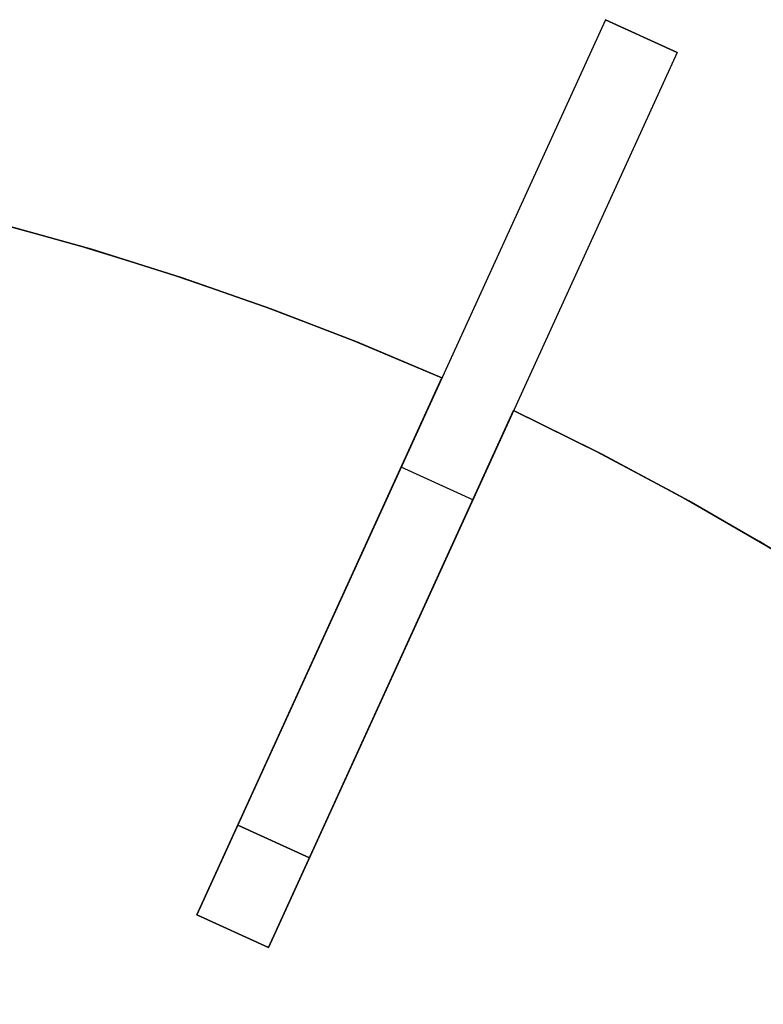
# Model space of a CAD drawing. Header units: millimetres. Extents: x 220 to 1240, y -2940 to -1929.
# Tile 57 of 59: x 847 to 960, y -2118 to -1968. Entities that reach past the tile are written whole.
import ezdxf

# ---------------------------------------------------------------- set-up
doc = ezdxf.new("R2010")
doc.units = ezdxf.units.MM

msp = doc.modelspace()

# ---------------------------------------------------------------- linework, layer by layer
for points in [[(936.4, -1968.1), (874.09, -2104.55)], [(947.32, -1973.09), (936.4, -1968.1)], [(947.32, -1973.09), (936.4, -1968.1)], [(936.4, -1968.1), (947.32, -1973.09)], [(936.4, -1968.1), (947.32, -1973.09)], [(947.32, -1973.09), (885.01, -2109.53)], [(799.97, -1989.98), (813.76, -1992.37), (827.62, -1995.22), (841.56, -1998.56), (855.55, -2002.38), (869.55, -2006.69), (883.56, -2011.52), (897.54, -2016.86), (911.46, -2022.72)], [(799.97, -1989.98), (813.76, -1992.37), (827.62, -1995.22), (841.56, -1998.56), (855.55, -2002.38), (869.55, -2006.69), (883.56, -2011.52), (897.54, -2016.86), (911.46, -2022.72)], [(799.97, -1989.98), (814.86, -1992.58), (829.5, -1995.65), (843.89, -1999.16), (858.01, -2003.1), (871.84, -2007.45), (885.37, -2012.18), (898.58, -2017.28), (911.46, -2022.72)], [(911.46, -2022.72), (898.58, -2017.28), (885.37, -2012.18), (871.84, -2007.45), (858.01, -2003.1), (843.89, -1999.16), (829.5, -1995.65), (814.86, -1992.58), (799.97, -1989.98)], [(911.46, -2022.72), (898.58, -2017.28), (885.37, -2012.18), (871.84, -2007.45), (858.01, -2003.1), (843.89, -1999.16), (829.5, -1995.65), (814.86, -1992.58), (799.97, -1989.98)], [(911.46, -2022.72), (898.58, -2017.28), (885.37, -2012.18), (871.84, -2007.45), (858.01, -2003.1), (843.89, -1999.16), (829.5, -1995.65), (814.86, -1992.58), (799.97, -1989.98)], [(799.97, -1989.98), (813.76, -1992.37), (827.62, -1995.22), (841.56, -1998.56), (855.55, -2002.38), (869.55, -2006.69), (883.56, -2011.52), (897.54, -2016.86), (911.46, -2022.72)], [(911.46, -2022.72), (898.58, -2017.28), (885.37, -2012.18), (871.84, -2007.45), (858.01, -2003.1), (843.89, -1999.16), (829.5, -1995.65), (814.86, -1992.58), (799.97, -1989.98)], [(911.46, -2022.72), (898.58, -2017.28), (885.37, -2012.18), (871.84, -2007.45), (858.01, -2003.1), (843.89, -1999.16), (829.5, -1995.65), (814.86, -1992.58), (799.97, -1989.98)], [(911.46, -2022.72), (886.55, -2077.26)], [(886.55, -2077.26), (911.46, -2022.72)], [(911.46, -2022.72), (886.55, -2077.26)], [(886.55, -2077.26), (911.46, -2022.72)], [(911.46, -2022.72), (886.55, -2077.26)], [(886.55, -2077.26), (911.46, -2022.72)], [(897.47, -2082.24), (922.38, -2027.7)], [(922.38, -2027.7), (897.47, -2082.24)], [(897.47, -2082.24), (922.38, -2027.7)], [(922.38, -2027.7), (897.47, -2082.24)], [(897.47, -2082.24), (922.38, -2027.7)], [(922.38, -2027.7), (897.47, -2082.24)], [(922.38, -2027.7), (934.93, -2033.88), (947.43, -2040.52), (959.86, -2047.65), (972.21, -2055.25), (984.43, -2063.34), (996.51, -2071.92), (1008.42, -2080.98), (1020.13, -2090.52)], [(1020.13, -2090.52), (1008.42, -2080.98), (996.51, -2071.92), (984.43, -2063.34), (972.21, -2055.25), (959.86, -2047.65), (947.43, -2040.52), (934.93, -2033.88), (922.38, -2027.7)], [(922.38, -2027.7), (935.93, -2034.39), (949.11, -2041.46), (961.93, -2048.88), (974.37, -2056.64), (986.41, -2064.71), (998.06, -2073.06), (1009.3, -2081.67), (1020.13, -2090.52)], [(1020.13, -2090.52), (1009.3, -2081.67), (998.06, -2073.06), (986.41, -2064.71), (974.37, -2056.64), (961.93, -2048.88), (949.11, -2041.46), (935.93, -2034.39), (922.38, -2027.7)], [(1020.13, -2090.52), (1009.3, -2081.67), (998.06, -2073.06), (986.41, -2064.71), (974.37, -2056.64), (961.93, -2048.88), (949.11, -2041.46), (935.93, -2034.39), (922.38, -2027.7)], [(1020.13, -2090.52), (1009.3, -2081.67), (998.06, -2073.06), (986.41, -2064.71), (974.37, -2056.64), (961.93, -2048.88), (949.11, -2041.46), (935.93, -2034.39), (922.38, -2027.7)], [(922.38, -2027.7), (934.93, -2033.88), (947.43, -2040.52), (959.86, -2047.65), (972.21, -2055.25), (984.43, -2063.34), (996.51, -2071.92), (1008.42, -2080.98), (1020.13, -2090.52)], [(1020.13, -2090.52), (1009.3, -2081.67), (998.06, -2073.06), (986.41, -2064.71), (974.37, -2056.64), (961.93, -2048.88), (949.11, -2041.46), (935.93, -2034.39), (922.38, -2027.7)], [(1020.13, -2090.52), (1009.3, -2081.67), (998.06, -2073.06), (986.41, -2064.71), (974.37, -2056.64), (961.93, -2048.88), (949.11, -2041.46), (935.93, -2034.39), (922.38, -2027.7)], [(916.16, -2041.31), (905.25, -2036.33)], [(916.16, -2041.31), (905.25, -2036.33)], [(886.55, -2077.26), (874.09, -2104.55)], [(874.09, -2104.55), (886.55, -2077.26)], [(886.55, -2077.26), (874.09, -2104.55)], [(874.09, -2104.55), (886.55, -2077.26)], [(886.55, -2077.26), (874.09, -2104.55)], [(874.09, -2104.55), (886.55, -2077.26)], [(885.01, -2109.53), (897.47, -2082.24)], [(897.47, -2082.24), (885.01, -2109.53)], [(885.01, -2109.53), (897.47, -2082.24)], [(897.47, -2082.24), (885.01, -2109.53)], [(885.01, -2109.53), (897.47, -2082.24)], [(897.47, -2082.24), (885.01, -2109.53)], [(891.24, -2095.89), (880.32, -2090.9)], [(891.24, -2095.89), (880.32, -2090.9)], [(880.32, -2090.9), (891.24, -2095.89)], [(880.32, -2090.9), (891.24, -2095.89)], [(885.01, -2109.53), (874.09, -2104.55)], [(885.01, -2109.53), (874.09, -2104.55)], [(885.01, -2109.53), (874.09, -2104.55)], [(885.01, -2109.53), (874.09, -2104.55)], [(885.01, -2109.53), (874.09, -2104.55)], [(885.01, -2109.53), (874.09, -2104.55)], [(885.01, -2109.53), (874.09, -2104.55)], [(885.01, -2109.53), (874.09, -2104.55)], [(874.09, -2104.55), (885.01, -2109.53)], [(874.09, -2104.55), (885.01, -2109.53)], [(874.09, -2104.55), (885.01, -2109.53)], [(874.09, -2104.55), (885.01, -2109.53)]]:
    msp.add_lwpolyline(points)
at = {"extrusion": (0.909632, -0.415415, -3.67719e-14)}
msp.add_lwpolyline([(-1401.25, 236.99), (-1401.3, 239.56), (-1401.43, 242.11), (-1401.65, 244.66), (-1401.95, 247.21), (-1402.34, 249.74), (-1402.82, 252.25), (-1403.39, 254.75), (-1404.03, 257.23), (-1404.77, 259.68), (-1405.58, 262.11), (-1406.48, 264.51), (-1407.46, 266.88), (-1408.52, 269.21), (-1409.66, 271.5), (-1410.88, 273.75), (-1412.17, 275.96), (-1413.54, 278.13), (-1414.98, 280.25), (-1416.49, 282.31), (-1418.07, 284.33), (-1419.72, 286.29), (-1421.44, 288.19), (-1423.22, 290.03), (-1425.06, 291.81), (-1426.96, 293.52), (-1428.92, 295.17), (-1430.94, 296.76), (-1433, 298.27), (-1435.12, 299.71), (-1437.28, 301.08), (-1439.5, 302.37), (-1441.75, 303.59), (-1444.04, 304.73), (-1446.37, 305.79), (-1448.74, 306.77), (-1451.14, 307.66), (-1453.56, 308.48), (-1456.02, 309.21), (-1458.5, 309.86), (-1460.99, 310.43), (-1463.51, 310.9), (-1466.04, 311.3), (-1468.58, 311.6), (-1471.14, 311.82), (-1473.69, 311.95), (-1476.25, 311.99)], dxfattribs=at)
at = {"extrusion": (0.909632, -0.415415, 2.7939e-14)}
msp.add_lwpolyline([(-1476.25, -588.01), (-1473.69, -587.96), (-1471.14, -587.83), (-1468.58, -587.61), (-1466.04, -587.31), (-1463.51, -586.91), (-1460.99, -586.44), (-1458.5, -585.87), (-1456.02, -585.22), (-1453.56, -584.49), (-1451.14, -583.67), (-1448.74, -582.78), (-1446.37, -581.8), (-1444.04, -580.74), (-1441.75, -579.6), (-1439.5, -578.38), (-1437.28, -577.09), (-1435.12, -575.72), (-1433, -574.28), (-1430.94, -572.77), (-1428.92, -571.18), (-1426.96, -569.53), (-1425.06, -567.82), (-1423.22, -566.04), (-1421.44, -564.2), (-1419.72, -562.3), (-1418.07, -560.34), (-1416.49, -558.32), (-1414.98, -556.26), (-1413.54, -554.14), (-1412.17, -551.97), (-1410.88, -549.76), (-1409.66, -547.51), (-1408.52, -545.22), (-1407.46, -542.89), (-1406.48, -540.52), (-1405.58, -538.12), (-1404.77, -535.69), (-1404.03, -533.24), (-1403.39, -530.76), (-1402.82, -528.26), (-1402.34, -525.75), (-1401.95, -523.22), (-1401.65, -520.67), (-1401.43, -518.12), (-1401.3, -515.57), (-1401.25, -513.01)], dxfattribs=at)
at = {"extrusion": (1, 0, 0)}
for points in [[(-1968.1, -513.01), (-1968.1, 236.99)], [(-1970.6, -513.01), (-1970.6, 236.99)], [(-1973.09, 236.99), (-1973.09, -513.01)], [(-2022.72, -12.01), (-2022.72, -0.01)], [(-2022.72, 119.99), (-2022.72, 131.99)], [(-2022.72, -408.01), (-2022.72, -396.01)], [(-2027.7, -12.01), (-2027.7, -0.01)], [(-2027.7, 119.99), (-2027.7, 131.99)], [(-2027.7, -408.01), (-2027.7, -396.01)], [(-2077.26, 332.31), (-2077.26, 131.99)], [(-2077.26, 119.99), (-2077.26, -0.01)], [(-2077.26, -12.01), (-2077.26, -396.01)], [(-2077.26, -408.01), (-2077.26, -608.32)], [(-2082.24, 332.31), (-2082.24, 131.99)], [(-2082.24, 119.99), (-2082.24, -0.01)], [(-2082.24, -12.01), (-2082.24, -396.01)], [(-2082.24, -408.01), (-2082.24, -608.32)], [(-2104.55, -408.01), (-2104.55, -438)], [(-2104.55, -12.01), (-2104.55, -396.01)], [(-2104.55, 119.99), (-2104.55, -0.01)], [(-2104.55, 161.99), (-2104.55, 131.99)], [(-2107.04, -408.01), (-2107.04, -438)], [(-2107.04, -12.01), (-2107.04, -396.01)], [(-2107.04, 119.99), (-2107.04, -0.01)], [(-2107.04, 161.99), (-2107.04, 131.99)], [(-2109.53, -438), (-2109.53, -408.01)], [(-2109.53, -396.01), (-2109.53, -12.01)], [(-2109.53, -0.01), (-2109.53, 119.99)], [(-2109.53, 131.99), (-2109.53, 161.99)]]:
    msp.add_lwpolyline(points, dxfattribs=at)
at = {"extrusion": (0.909632, -0.415415, 2.80508e-15)}
msp.add_lwpolyline([(-1401.25, 236.99), (-1401.3, 239.56), (-1401.43, 242.11), (-1401.65, 244.66), (-1401.95, 247.21), (-1402.34, 249.74), (-1402.82, 252.25), (-1403.39, 254.75), (-1404.03, 257.23), (-1404.77, 259.68), (-1405.58, 262.11), (-1406.48, 264.51), (-1407.46, 266.88), (-1408.52, 269.21), (-1409.66, 271.5), (-1410.88, 273.75), (-1412.17, 275.96), (-1413.54, 278.13), (-1414.98, 280.25), (-1416.49, 282.31), (-1418.07, 284.33), (-1419.72, 286.29), (-1421.44, 288.19), (-1423.22, 290.03), (-1425.06, 291.81), (-1426.96, 293.52), (-1428.92, 295.17), (-1430.94, 296.76), (-1433, 298.27), (-1435.12, 299.71), (-1437.28, 301.08), (-1439.5, 302.37), (-1441.75, 303.59), (-1444.04, 304.73), (-1446.37, 305.79), (-1448.74, 306.77), (-1451.14, 307.66), (-1453.56, 308.48), (-1456.02, 309.21), (-1458.5, 309.86), (-1460.99, 310.43), (-1463.51, 310.9), (-1466.04, 311.3), (-1468.58, 311.6), (-1471.14, 311.82), (-1473.69, 311.95), (-1476.25, 311.99)], dxfattribs=at)
at = {"extrusion": (0.909632, -0.415415, -1.10166e-15)}
msp.add_lwpolyline([(-1476.25, -588.01), (-1473.69, -587.96), (-1471.14, -587.83), (-1468.58, -587.61), (-1466.04, -587.31), (-1463.51, -586.91), (-1460.99, -586.44), (-1458.5, -585.87), (-1456.02, -585.22), (-1453.56, -584.49), (-1451.14, -583.67), (-1448.74, -582.78), (-1446.37, -581.8), (-1444.04, -580.74), (-1441.75, -579.6), (-1439.5, -578.38), (-1437.28, -577.09), (-1435.12, -575.72), (-1433, -574.28), (-1430.94, -572.77), (-1428.92, -571.18), (-1426.96, -569.53), (-1425.06, -567.82), (-1423.22, -566.04), (-1421.44, -564.2), (-1419.72, -562.3), (-1418.07, -560.34), (-1416.49, -558.32), (-1414.98, -556.26), (-1413.54, -554.14), (-1412.17, -551.97), (-1410.88, -549.76), (-1409.66, -547.51), (-1408.52, -545.22), (-1407.46, -542.89), (-1406.48, -540.52), (-1405.58, -538.12), (-1404.77, -535.69), (-1404.03, -533.24), (-1403.39, -530.76), (-1402.82, -528.26), (-1402.34, -525.75), (-1401.95, -523.22), (-1401.65, -520.67), (-1401.43, -518.12), (-1401.3, -515.57), (-1401.25, -513.01)], dxfattribs=at)
at = {"extrusion": (0.909632, -0.415415, -2.12908e-14)}
msp.add_lwpolyline([(-1476.25, 311.99), (-1473.69, 311.95), (-1471.14, 311.82), (-1468.58, 311.6), (-1466.04, 311.3), (-1463.51, 310.9), (-1460.99, 310.43), (-1458.5, 309.86), (-1456.02, 309.21), (-1453.56, 308.48), (-1451.14, 307.66), (-1448.74, 306.77), (-1446.37, 305.79), (-1444.04, 304.73), (-1441.75, 303.59), (-1439.5, 302.37), (-1437.28, 301.08), (-1435.12, 299.71), (-1433, 298.27), (-1430.94, 296.76), (-1428.92, 295.17), (-1426.96, 293.52), (-1425.06, 291.81), (-1423.22, 290.03), (-1421.44, 288.19), (-1419.72, 286.29), (-1418.07, 284.33), (-1416.49, 282.31), (-1414.98, 280.25), (-1413.54, 278.13), (-1412.17, 275.96), (-1410.88, 273.75), (-1409.66, 271.5), (-1408.52, 269.21), (-1407.46, 266.88), (-1406.48, 264.51), (-1405.58, 262.11), (-1404.77, 259.68), (-1404.03, 257.23), (-1403.39, 254.75), (-1402.82, 252.25), (-1402.34, 249.74), (-1401.95, 247.21), (-1401.65, 244.66), (-1401.43, 242.11), (-1401.3, 239.56), (-1401.25, 236.99)], dxfattribs=at)
at = {"extrusion": (0.909632, -0.415415, 3.10625e-14)}
msp.add_lwpolyline([(-1401.25, -513.01), (-1401.3, -515.57), (-1401.43, -518.12), (-1401.65, -520.67), (-1401.95, -523.22), (-1402.34, -525.75), (-1402.82, -528.26), (-1403.39, -530.76), (-1404.03, -533.24), (-1404.77, -535.69), (-1405.58, -538.12), (-1406.48, -540.52), (-1407.46, -542.89), (-1408.52, -545.22), (-1409.66, -547.51), (-1410.88, -549.76), (-1412.17, -551.97), (-1413.54, -554.14), (-1414.98, -556.26), (-1416.49, -558.32), (-1418.07, -560.34), (-1419.72, -562.3), (-1421.44, -564.2), (-1423.22, -566.04), (-1425.06, -567.82), (-1426.96, -569.53), (-1428.92, -571.18), (-1430.94, -572.77), (-1433, -574.28), (-1435.12, -575.72), (-1437.28, -577.09), (-1439.5, -578.38), (-1441.75, -579.6), (-1444.04, -580.74), (-1446.37, -581.8), (-1448.74, -582.78), (-1451.14, -583.67), (-1453.56, -584.49), (-1456.02, -585.22), (-1458.5, -585.87), (-1460.99, -586.44), (-1463.51, -586.91), (-1466.04, -587.31), (-1468.58, -587.61), (-1471.14, -587.83), (-1473.69, -587.96), (-1476.25, -588.01)], dxfattribs=at)
at = {"extrusion": (0.909632, -0.415415, -1.60026e-14)}
msp.add_lwpolyline([(-1476.25, 311.99), (-1478.3, 312.03), (-1480.35, 312.13), (-1482.39, 312.31), (-1484.42, 312.55), (-1486.45, 312.87), (-1488.46, 313.25), (-1490.46, 313.7), (-1492.44, 314.22), (-1494.4, 314.81), (-1496.35, 315.46), (-1498.26, 316.18), (-1500.16, 316.96), (-1502.02, 317.81), (-1503.86, 318.72), (-1505.66, 319.7), (-1507.43, 320.73), (-1509.16, 321.82), (-1510.85, 322.98), (-1512.51, 324.19), (-1514.12, 325.45), (-1515.69, 326.77), (-1517.21, 328.14), (-1518.68, 329.57), (-1520.1, 331.04), (-1521.48, 332.56), (-1522.8, 334.13), (-1524.06, 335.74), (-1525.27, 337.39), (-1526.42, 339.09), (-1527.52, 340.82), (-1528.55, 342.59), (-1529.53, 344.39), (-1530.44, 346.23), (-1531.29, 348.09), (-1532.07, 349.98), (-1532.79, 351.9), (-1533.44, 353.84), (-1534.03, 355.81), (-1534.55, 357.79), (-1535, 359.79), (-1535.38, 361.8), (-1535.69, 363.83), (-1535.94, 365.86), (-1536.11, 367.9), (-1536.22, 369.95), (-1536.25, 371.99)], dxfattribs=at)
at = {"extrusion": (0.909632, -0.415415, 3.67497e-14)}
msp.add_lwpolyline([(-1536.25, -648.01), (-1536.22, -645.96), (-1536.11, -643.91), (-1535.94, -641.87), (-1535.69, -639.84), (-1535.38, -637.81), (-1535, -635.8), (-1534.55, -633.8), (-1534.03, -631.82), (-1533.44, -629.85), (-1532.79, -627.91), (-1532.07, -625.99), (-1531.29, -624.1), (-1530.44, -622.24), (-1529.53, -620.4), (-1528.55, -618.6), (-1527.52, -616.83), (-1526.42, -615.1), (-1525.27, -613.4), (-1524.06, -611.75), (-1522.8, -610.14), (-1521.48, -608.57), (-1520.1, -607.05), (-1518.68, -605.58), (-1517.21, -604.15), (-1515.69, -602.78), (-1514.12, -601.46), (-1512.51, -600.2), (-1510.85, -598.99), (-1509.16, -597.83), (-1507.43, -596.74), (-1505.66, -595.71), (-1503.86, -594.73), (-1502.02, -593.82), (-1500.16, -592.97), (-1498.26, -592.19), (-1496.35, -591.47), (-1494.4, -590.82), (-1492.44, -590.23), (-1490.46, -589.71), (-1488.46, -589.26), (-1486.45, -588.88), (-1484.42, -588.56), (-1482.39, -588.32), (-1480.35, -588.14), (-1478.3, -588.04), (-1476.25, -588.01)], dxfattribs=at)
at = {"extrusion": (0.909632, -0.415415, 3.59995e-16)}
msp.add_lwpolyline([(-1536.25, 371.99), (-1536.22, 369.95), (-1536.11, 367.9), (-1535.94, 365.86), (-1535.69, 363.83), (-1535.38, 361.8), (-1535, 359.79), (-1534.55, 357.79), (-1534.03, 355.81), (-1533.44, 353.84), (-1532.79, 351.9), (-1532.07, 349.98), (-1531.29, 348.09), (-1530.44, 346.23), (-1529.53, 344.39), (-1528.55, 342.59), (-1527.52, 340.82), (-1526.42, 339.09), (-1525.27, 337.39), (-1524.06, 335.74), (-1522.8, 334.13), (-1521.48, 332.56), (-1520.1, 331.04), (-1518.68, 329.57), (-1517.21, 328.14), (-1515.69, 326.77), (-1514.12, 325.45), (-1512.51, 324.19), (-1510.85, 322.98), (-1509.16, 321.82), (-1507.43, 320.73), (-1505.66, 319.7), (-1503.86, 318.72), (-1502.02, 317.81), (-1500.16, 316.96), (-1498.26, 316.18), (-1496.35, 315.46), (-1494.4, 314.81), (-1492.44, 314.22), (-1490.46, 313.7), (-1488.46, 313.25), (-1486.45, 312.87), (-1484.42, 312.55), (-1482.39, 312.31), (-1480.35, 312.13), (-1478.3, 312.03), (-1476.25, 311.99)], dxfattribs=at)
at = {"extrusion": (0.909632, -0.415415, -1.43945e-15)}
msp.add_lwpolyline([(-1476.25, -588.01), (-1478.3, -588.04), (-1480.35, -588.14), (-1482.39, -588.32), (-1484.42, -588.56), (-1486.45, -588.88), (-1488.46, -589.26), (-1490.46, -589.71), (-1492.44, -590.23), (-1494.4, -590.82), (-1496.35, -591.47), (-1498.26, -592.19), (-1500.16, -592.97), (-1502.02, -593.82), (-1503.86, -594.73), (-1505.66, -595.71), (-1507.43, -596.74), (-1509.16, -597.83), (-1510.85, -598.99), (-1512.51, -600.2), (-1514.12, -601.46), (-1515.69, -602.78), (-1517.21, -604.15), (-1518.68, -605.58), (-1520.1, -607.05), (-1521.48, -608.57), (-1522.8, -610.14), (-1524.06, -611.75), (-1525.27, -613.4), (-1526.42, -615.1), (-1527.52, -616.83), (-1528.55, -618.6), (-1529.53, -620.4), (-1530.44, -622.24), (-1531.29, -624.1), (-1532.07, -625.99), (-1532.79, -627.91), (-1533.44, -629.85), (-1534.03, -631.82), (-1534.55, -633.8), (-1535, -635.8), (-1535.38, -637.81), (-1535.69, -639.84), (-1535.94, -641.87), (-1536.11, -643.91), (-1536.22, -645.96), (-1536.25, -648.01)], dxfattribs=at)
at = {"extrusion": (0.909632, -0.415415, -2.27693e-14)}
msp.add_lwpolyline([(-1536.25, 371.99), (-1536.22, 369.95), (-1536.11, 367.9), (-1535.94, 365.86), (-1535.69, 363.83), (-1535.38, 361.8), (-1535, 359.79), (-1534.55, 357.79), (-1534.03, 355.81), (-1533.44, 353.84), (-1532.79, 351.9), (-1532.07, 349.98), (-1531.29, 348.09), (-1530.44, 346.23), (-1529.53, 344.39), (-1528.55, 342.59), (-1527.52, 340.82), (-1526.42, 339.09), (-1525.27, 337.39), (-1524.06, 335.74), (-1522.8, 334.13), (-1521.48, 332.56), (-1520.1, 331.04), (-1518.68, 329.57), (-1517.21, 328.14), (-1515.69, 326.77), (-1514.12, 325.45), (-1512.51, 324.19), (-1510.85, 322.98), (-1509.16, 321.82), (-1507.43, 320.73), (-1505.66, 319.7), (-1503.86, 318.72), (-1502.02, 317.81), (-1500.16, 316.96), (-1498.26, 316.18), (-1496.35, 315.46), (-1494.4, 314.81), (-1492.44, 314.22), (-1490.46, 313.7), (-1488.46, 313.25), (-1486.45, 312.87), (-1484.42, 312.55), (-1482.39, 312.31), (-1480.35, 312.13), (-1478.3, 312.03), (-1476.25, 311.99)], dxfattribs=at)
at = {"extrusion": (0.909632, -0.415415, 2.43242e-14)}
msp.add_lwpolyline([(-1476.25, -588.01), (-1478.3, -588.04), (-1480.35, -588.14), (-1482.39, -588.32), (-1484.42, -588.56), (-1486.45, -588.88), (-1488.46, -589.26), (-1490.46, -589.71), (-1492.44, -590.23), (-1494.4, -590.82), (-1496.35, -591.47), (-1498.26, -592.19), (-1500.16, -592.97), (-1502.02, -593.82), (-1503.86, -594.73), (-1505.66, -595.71), (-1507.43, -596.74), (-1509.16, -597.83), (-1510.85, -598.99), (-1512.51, -600.2), (-1514.12, -601.46), (-1515.69, -602.78), (-1517.21, -604.15), (-1518.68, -605.58), (-1520.1, -607.05), (-1521.48, -608.57), (-1522.8, -610.14), (-1524.06, -611.75), (-1525.27, -613.4), (-1526.42, -615.1), (-1527.52, -616.83), (-1528.55, -618.6), (-1529.53, -620.4), (-1530.44, -622.24), (-1531.29, -624.1), (-1532.07, -625.99), (-1532.79, -627.91), (-1533.44, -629.85), (-1534.03, -631.82), (-1534.55, -633.8), (-1535, -635.8), (-1535.38, -637.81), (-1535.69, -639.84), (-1535.94, -641.87), (-1536.11, -643.91), (-1536.22, -645.96), (-1536.25, -648.01)], dxfattribs=at)
at = {"extrusion": (0.909632, -0.415415, -4.45466e-14)}
msp.add_lwpolyline([(-1536.25, 371.99), (-1536.27, 373.02), (-1536.32, 374.04), (-1536.41, 375.06), (-1536.53, 376.08), (-1536.69, 377.09), (-1536.88, 378.1), (-1537.11, 379.1), (-1537.37, 380.09), (-1537.66, 381.07), (-1537.99, 382.04), (-1538.34, 383), (-1538.74, 383.95), (-1539.16, 384.88), (-1539.62, 385.8), (-1540.1, 386.7), (-1540.62, 387.58), (-1541.17, 388.45), (-1541.74, 389.3), (-1542.35, 390.12), (-1542.98, 390.93), (-1543.64, 391.71), (-1544.33, 392.47), (-1545.04, 393.21), (-1545.78, 393.92), (-1546.54, 394.61), (-1547.32, 395.27), (-1548.13, 395.9), (-1548.95, 396.5), (-1549.8, 397.08), (-1550.67, 397.63), (-1551.55, 398.14), (-1552.45, 398.63), (-1553.37, 399.09), (-1554.3, 399.51), (-1555.25, 399.9), (-1556.21, 400.26), (-1557.18, 400.59), (-1558.16, 400.88), (-1559.15, 401.14), (-1560.15, 401.37), (-1561.16, 401.56), (-1562.17, 401.72), (-1563.19, 401.84), (-1564.21, 401.93), (-1565.23, 401.98), (-1566.25, 401.99)], dxfattribs=at)
at = {"extrusion": (0.909632, -0.415415, 1.12741e-14)}
msp.add_lwpolyline([(-1566.25, -678.01), (-1565.23, -677.99), (-1564.21, -677.94), (-1563.19, -677.85), (-1562.17, -677.73), (-1561.16, -677.57), (-1560.15, -677.38), (-1559.15, -677.15), (-1558.16, -676.89), (-1557.18, -676.6), (-1556.21, -676.27), (-1555.25, -675.91), (-1554.3, -675.52), (-1553.37, -675.1), (-1552.45, -674.64), (-1551.55, -674.15), (-1550.67, -673.64), (-1549.8, -673.09), (-1548.95, -672.51), (-1548.13, -671.91), (-1547.32, -671.28), (-1546.54, -670.62), (-1545.78, -669.93), (-1545.04, -669.22), (-1544.33, -668.48), (-1543.64, -667.72), (-1542.98, -666.94), (-1542.35, -666.13), (-1541.74, -665.31), (-1541.17, -664.46), (-1540.62, -663.59), (-1540.1, -662.71), (-1539.62, -661.81), (-1539.16, -660.89), (-1538.74, -659.96), (-1538.34, -659.01), (-1537.99, -658.05), (-1537.66, -657.08), (-1537.37, -656.1), (-1537.11, -655.11), (-1536.88, -654.11), (-1536.69, -653.1), (-1536.53, -652.09), (-1536.41, -651.07), (-1536.32, -650.05), (-1536.27, -649.03), (-1536.25, -648.01)], dxfattribs=at)
at = {"extrusion": (0.909632, -0.415415, 6.19412e-15)}
msp.add_lwpolyline([(-1536.25, 371.99), (-1536.27, 373.02), (-1536.32, 374.04), (-1536.41, 375.06), (-1536.53, 376.08), (-1536.69, 377.09), (-1536.88, 378.1), (-1537.11, 379.1), (-1537.37, 380.09), (-1537.66, 381.07), (-1537.99, 382.04), (-1538.34, 383), (-1538.74, 383.95), (-1539.16, 384.88), (-1539.62, 385.8), (-1540.1, 386.7), (-1540.62, 387.58), (-1541.17, 388.45), (-1541.74, 389.3), (-1542.35, 390.12), (-1542.98, 390.93), (-1543.64, 391.71), (-1544.33, 392.47), (-1545.04, 393.21), (-1545.78, 393.92), (-1546.54, 394.61), (-1547.32, 395.27), (-1548.13, 395.9), (-1548.95, 396.5), (-1549.8, 397.08), (-1550.67, 397.63), (-1551.55, 398.14), (-1552.45, 398.63), (-1553.37, 399.09), (-1554.3, 399.51), (-1555.25, 399.9), (-1556.21, 400.26), (-1557.18, 400.59), (-1558.16, 400.88), (-1559.15, 401.14), (-1560.15, 401.37), (-1561.16, 401.56), (-1562.17, 401.72), (-1563.19, 401.84), (-1564.21, 401.93), (-1565.23, 401.98), (-1566.25, 401.99)], dxfattribs=at)
at = {"extrusion": (0.909632, -0.415415, -3.72944e-15)}
msp.add_lwpolyline([(-1566.25, -678.01), (-1565.23, -677.99), (-1564.21, -677.94), (-1563.19, -677.85), (-1562.17, -677.73), (-1561.16, -677.57), (-1560.15, -677.38), (-1559.15, -677.15), (-1558.16, -676.89), (-1557.18, -676.6), (-1556.21, -676.27), (-1555.25, -675.91), (-1554.3, -675.52), (-1553.37, -675.1), (-1552.45, -674.64), (-1551.55, -674.15), (-1550.67, -673.64), (-1549.8, -673.09), (-1548.95, -672.51), (-1548.13, -671.91), (-1547.32, -671.28), (-1546.54, -670.62), (-1545.78, -669.93), (-1545.04, -669.22), (-1544.33, -668.48), (-1543.64, -667.72), (-1542.98, -666.94), (-1542.35, -666.13), (-1541.74, -665.31), (-1541.17, -664.46), (-1540.62, -663.59), (-1540.1, -662.71), (-1539.62, -661.81), (-1539.16, -660.89), (-1538.74, -659.96), (-1538.34, -659.01), (-1537.99, -658.05), (-1537.66, -657.08), (-1537.37, -656.1), (-1537.11, -655.11), (-1536.88, -654.11), (-1536.69, -653.1), (-1536.53, -652.09), (-1536.41, -651.07), (-1536.32, -650.05), (-1536.27, -649.03), (-1536.25, -648.01)], dxfattribs=at)
at = {"extrusion": (0.909632, -0.415415, -3.97382e-15)}
msp.add_lwpolyline([(-1566.25, 401.99), (-1565.23, 401.98), (-1564.21, 401.93), (-1563.19, 401.84), (-1562.17, 401.72), (-1561.16, 401.56), (-1560.15, 401.37), (-1559.15, 401.14), (-1558.16, 400.88), (-1557.18, 400.59), (-1556.21, 400.26), (-1555.25, 399.9), (-1554.3, 399.51), (-1553.37, 399.09), (-1552.45, 398.63), (-1551.55, 398.14), (-1550.67, 397.63), (-1549.8, 397.08), (-1548.95, 396.5), (-1548.13, 395.9), (-1547.32, 395.27), (-1546.54, 394.61), (-1545.78, 393.92), (-1545.04, 393.21), (-1544.33, 392.47), (-1543.64, 391.71), (-1542.98, 390.93), (-1542.35, 390.12), (-1541.74, 389.3), (-1541.17, 388.45), (-1540.62, 387.58), (-1540.1, 386.7), (-1539.62, 385.8), (-1539.16, 384.88), (-1538.74, 383.95), (-1538.34, 383), (-1537.99, 382.04), (-1537.66, 381.07), (-1537.37, 380.09), (-1537.11, 379.1), (-1536.88, 378.1), (-1536.69, 377.09), (-1536.53, 376.08), (-1536.41, 375.06), (-1536.32, 374.04), (-1536.27, 373.02), (-1536.25, 371.99)], dxfattribs=at)
at = {"extrusion": (0.909632, -0.415415, 2.53462e-14)}
msp.add_lwpolyline([(-1536.25, -648.01), (-1536.27, -649.03), (-1536.32, -650.05), (-1536.41, -651.07), (-1536.53, -652.09), (-1536.69, -653.1), (-1536.88, -654.11), (-1537.11, -655.11), (-1537.37, -656.1), (-1537.66, -657.08), (-1537.99, -658.05), (-1538.34, -659.01), (-1538.74, -659.96), (-1539.16, -660.89), (-1539.62, -661.81), (-1540.1, -662.71), (-1540.62, -663.59), (-1541.17, -664.46), (-1541.74, -665.31), (-1542.35, -666.13), (-1542.98, -666.94), (-1543.64, -667.72), (-1544.33, -668.48), (-1545.04, -669.22), (-1545.78, -669.93), (-1546.54, -670.62), (-1547.32, -671.28), (-1548.13, -671.91), (-1548.95, -672.51), (-1549.8, -673.09), (-1550.67, -673.64), (-1551.55, -674.15), (-1552.45, -674.64), (-1553.37, -675.1), (-1554.3, -675.52), (-1555.25, -675.91), (-1556.21, -676.27), (-1557.18, -676.6), (-1558.16, -676.89), (-1559.15, -677.15), (-1560.15, -677.38), (-1561.16, -677.57), (-1562.17, -677.73), (-1563.19, -677.85), (-1564.21, -677.94), (-1565.23, -677.99), (-1566.25, -678.01)], dxfattribs=at)
at = {"extrusion": (1.51515e-05, -2.17846e-06, 1)}
msp.add_lwpolyline([(1060.01, -2434.51), (1059.81, -2423.02), (1059.21, -2411.54), (1058.21, -2400.09), (1056.81, -2388.68), (1055.01, -2377.33), (1052.83, -2366.05), (1050.25, -2354.85), (1047.28, -2343.74), (1043.93, -2332.75), (1040.19, -2321.88), (1036.08, -2311.15), (1031.6, -2300.57), (1026.75, -2290.14), (1021.55, -2279.9), (1015.99, -2269.84), (1010.08, -2259.98), (1003.83, -2250.34), (997.25, -2240.91), (990.35, -2231.72), (983.13, -2222.78), (975.6, -2214.09), (967.78, -2205.68), (959.67, -2197.54), (951.27, -2189.68), (942.61, -2182.13), (933.7, -2174.87), (924.53, -2167.94), (915.13, -2161.33), (905.51, -2155.05), (895.67, -2149.1), (885.63, -2143.51), (875.4, -2138.27), (865, -2133.38), (854.43, -2128.86), (843.71, -2124.72), (832.86, -2120.95), (821.87, -2117.55), (810.78, -2114.55), (799.59, -2111.93), (788.32, -2109.7), (776.97, -2107.87), (765.57, -2106.43), (754.12, -2105.39), (742.65, -2104.75), (731.16, -2104.51), (719.66, -2104.67), (708.18, -2105.23), (696.73, -2106.19), (685.32, -2107.55), (673.96, -2109.3), (662.67, -2111.45), (651.46, -2113.99), (640.35, -2116.92), (629.34, -2120.24), (618.46, -2123.93), (607.71, -2128.01), (597.11, -2132.45), (586.68, -2137.26), (576.41, -2142.43), (566.34, -2147.96), (556.46, -2153.83), (546.79, -2160.04), (537.34, -2166.59), (528.13, -2173.46), (519.16, -2180.65), (510.45, -2188.15), (502, -2195.94), (493.83, -2204.03), (485.95, -2212.39), (478.36, -2221.02), (471.08, -2229.91), (464.12, -2239.05), (457.47, -2248.43), (451.16, -2258.04), (445.18, -2267.85), (439.55, -2277.87), (434.27, -2288.08), (429.35, -2298.47), (424.8, -2309.02), (420.61, -2319.72), (416.8, -2330.57), (413.37, -2341.54)], dxfattribs=at)
at = {"extrusion": (-1.51515e-05, 2.17846e-06, 1)}
for points in [[(413.36, -2341.54), (416.79, -2330.57), (420.6, -2319.72), (424.78, -2309.02), (429.34, -2298.47), (434.26, -2288.08), (439.54, -2277.87), (445.17, -2267.85), (451.14, -2258.03), (457.46, -2248.43), (464.1, -2239.05), (471.07, -2229.91), (478.35, -2221.02), (485.94, -2212.39), (493.82, -2204.02), (501.99, -2195.94), (510.44, -2188.14), (519.15, -2180.65), (528.12, -2173.46), (537.33, -2166.59), (546.78, -2160.04), (556.44, -2153.83), (566.32, -2147.96), (576.4, -2142.43), (586.66, -2137.26), (597.1, -2132.45), (607.7, -2128), (618.45, -2123.93), (629.33, -2120.23), (640.34, -2116.92), (651.45, -2113.99), (662.66, -2111.45), (673.95, -2109.3), (685.31, -2107.55), (696.72, -2106.19), (708.17, -2105.23), (719.65, -2104.67), (731.14, -2104.51), (742.63, -2104.75), (754.11, -2105.39), (765.56, -2106.43), (776.96, -2107.87), (788.3, -2109.7), (799.58, -2111.93), (810.77, -2114.55), (821.86, -2117.55), (832.84, -2120.94), (843.7, -2124.72), (854.42, -2128.86), (864.99, -2133.38), (875.39, -2138.26), (885.62, -2143.51), (895.66, -2149.1), (905.5, -2155.04), (915.12, -2161.33), (924.52, -2167.94), (933.69, -2174.87), (942.6, -2182.12), (951.26, -2189.68), (959.65, -2197.53), (967.77, -2205.67), (975.59, -2214.09), (983.12, -2222.78), (990.34, -2231.72), (997.24, -2240.91), (1003.82, -2250.33), (1010.07, -2259.98), (1015.97, -2269.84), (1021.53, -2279.9), (1026.74, -2290.14), (1031.59, -2300.56), (1036.07, -2311.15), (1040.18, -2321.88), (1043.91, -2332.75), (1047.27, -2343.74), (1050.23, -2354.85), (1052.81, -2366.05), (1055, -2377.33), (1056.8, -2388.68), (1058.19, -2400.09), (1059.19, -2411.54), (1059.79, -2423.02), (1059.99, -2434.51)], [(413.37, -2341.54), (416.8, -2330.57), (420.61, -2319.72), (424.79, -2309.02), (429.35, -2298.47), (434.27, -2288.08), (439.55, -2277.87), (445.18, -2267.85), (451.15, -2258.03), (457.47, -2248.43), (464.11, -2239.05), (471.08, -2229.91), (478.36, -2221.02), (485.95, -2212.39), (493.83, -2204.02), (502, -2195.94), (510.44, -2188.15), (519.16, -2180.65), (528.12, -2173.46), (537.34, -2166.59), (546.78, -2160.04), (556.45, -2153.83), (566.33, -2147.96), (576.41, -2142.43), (586.67, -2137.26), (597.11, -2132.45), (607.71, -2128), (618.46, -2123.93), (629.34, -2120.24), (640.34, -2116.92), (651.46, -2113.99), (662.67, -2111.45), (673.96, -2109.3), (685.31, -2107.55), (696.73, -2106.19), (708.18, -2105.23), (719.66, -2104.67), (731.15, -2104.51), (742.64, -2104.75), (754.12, -2105.39), (765.56, -2106.43), (776.97, -2107.87), (788.31, -2109.7), (799.59, -2111.93), (810.78, -2114.55), (821.87, -2117.55), (832.85, -2120.94), (843.71, -2124.72), (854.43, -2128.86), (864.99, -2133.38), (875.4, -2138.27), (885.63, -2143.51), (895.67, -2149.1), (905.5, -2155.05), (915.13, -2161.33), (924.53, -2167.94), (933.69, -2174.87), (942.61, -2182.12), (951.27, -2189.68), (959.66, -2197.53), (967.77, -2205.68), (975.6, -2214.09), (983.12, -2222.78), (990.34, -2231.72), (997.25, -2240.91), (1003.83, -2250.33), (1010.07, -2259.98), (1015.98, -2269.84), (1021.54, -2279.9), (1026.75, -2290.14), (1031.6, -2300.57), (1036.08, -2311.15), (1040.19, -2321.88), (1043.92, -2332.75), (1047.27, -2343.74), (1050.24, -2354.85), (1052.82, -2366.05), (1055.01, -2377.33), (1056.8, -2388.68), (1058.2, -2400.09), (1059.2, -2411.54), (1059.8, -2423.02), (1060, -2434.51)]]:
    msp.add_lwpolyline(points, dxfattribs=at)
at = {"extrusion": (0.909632, -0.415415, -1.45127e-15)}
msp.add_lwpolyline([(-1551.25, -438), (-1551.29, -440.05), (-1551.39, -442.1), (-1551.57, -444.14), (-1551.81, -446.17), (-1552.13, -448.2), (-1552.51, -450.21), (-1552.96, -452.21), (-1553.48, -454.19), (-1554.06, -456.16), (-1554.72, -458.1), (-1555.44, -460.02), (-1556.22, -461.91), (-1557.07, -463.77), (-1557.98, -465.61), (-1558.95, -467.41), (-1559.99, -469.18), (-1561.08, -470.91), (-1562.24, -472.61), (-1563.44, -474.26), (-1564.71, -475.87), (-1566.03, -477.44), (-1567.4, -478.96), (-1568.83, -480.43), (-1570.3, -481.86), (-1571.82, -483.23), (-1573.39, -484.55), (-1575, -485.81), (-1576.65, -487.02), (-1578.35, -488.18), (-1580.08, -489.27), (-1581.85, -490.3), (-1583.65, -491.28), (-1585.48, -492.19), (-1587.35, -493.04), (-1589.24, -493.82), (-1591.16, -494.54), (-1593.1, -495.19), (-1595.07, -495.78), (-1597.05, -496.3), (-1599.05, -496.75), (-1601.06, -497.13), (-1603.08, -497.45), (-1605.12, -497.69), (-1607.16, -497.87), (-1609.2, -497.97), (-1611.25, -498)], dxfattribs=at)
at = {"extrusion": (0.909632, -0.415415, 5.65115e-15)}
msp.add_lwpolyline([(-1611.25, 221.99), (-1609.2, 221.96), (-1607.16, 221.86), (-1605.12, 221.68), (-1603.08, 221.44), (-1601.06, 221.12), (-1599.05, 220.74), (-1597.05, 220.29), (-1595.07, 219.77), (-1593.1, 219.18), (-1591.16, 218.53), (-1589.24, 217.81), (-1587.35, 217.03), (-1585.48, 216.18), (-1583.65, 215.27), (-1581.85, 214.29), (-1580.08, 213.26), (-1578.35, 212.17), (-1576.65, 211.01), (-1575, 209.8), (-1573.39, 208.54), (-1571.82, 207.22), (-1570.3, 205.85), (-1568.83, 204.42), (-1567.4, 202.95), (-1566.03, 201.43), (-1564.71, 199.86), (-1563.44, 198.25), (-1562.24, 196.6), (-1561.08, 194.9), (-1559.99, 193.17), (-1558.95, 191.4), (-1557.98, 189.6), (-1557.07, 187.76), (-1556.22, 185.9), (-1555.44, 184.01), (-1554.72, 182.09), (-1554.06, 180.15), (-1553.48, 178.18), (-1552.96, 176.2), (-1552.51, 174.2), (-1552.13, 172.19), (-1551.81, 170.16), (-1551.57, 168.13), (-1551.39, 166.09), (-1551.29, 164.04), (-1551.25, 161.99)], dxfattribs=at)
at = {"extrusion": (0.909632, -0.415415, -3.36531e-15)}
msp.add_lwpolyline([(-1611.25, -498), (-1609.2, -497.97), (-1607.16, -497.87), (-1605.12, -497.69), (-1603.08, -497.45), (-1601.06, -497.13), (-1599.05, -496.75), (-1597.05, -496.3), (-1595.07, -495.78), (-1593.1, -495.19), (-1591.16, -494.54), (-1589.24, -493.82), (-1587.35, -493.04), (-1585.48, -492.19), (-1583.65, -491.28), (-1581.85, -490.3), (-1580.08, -489.27), (-1578.35, -488.18), (-1576.65, -487.02), (-1575, -485.81), (-1573.39, -484.55), (-1571.82, -483.23), (-1570.3, -481.86), (-1568.83, -480.43), (-1567.4, -478.96), (-1566.03, -477.44), (-1564.71, -475.87), (-1563.44, -474.26), (-1562.24, -472.61), (-1561.08, -470.91), (-1559.99, -469.18), (-1558.95, -467.41), (-1557.98, -465.61), (-1557.07, -463.77), (-1556.22, -461.91), (-1555.44, -460.02), (-1554.72, -458.1), (-1554.06, -456.16), (-1553.48, -454.19), (-1552.96, -452.21), (-1552.51, -450.21), (-1552.13, -448.2), (-1551.81, -446.17), (-1551.57, -444.14), (-1551.39, -442.1), (-1551.29, -440.05), (-1551.25, -438)], dxfattribs=at)
at = {"extrusion": (0.909632, -0.415415, 5.92234e-16)}
msp.add_lwpolyline([(-1551.25, 161.99), (-1551.29, 164.04), (-1551.39, 166.09), (-1551.57, 168.13), (-1551.81, 170.16), (-1552.13, 172.19), (-1552.51, 174.2), (-1552.96, 176.2), (-1553.48, 178.18), (-1554.06, 180.15), (-1554.72, 182.09), (-1555.44, 184.01), (-1556.22, 185.9), (-1557.07, 187.76), (-1557.98, 189.6), (-1558.95, 191.4), (-1559.99, 193.17), (-1561.08, 194.9), (-1562.24, 196.6), (-1563.44, 198.25), (-1564.71, 199.86), (-1566.03, 201.43), (-1567.4, 202.95), (-1568.83, 204.42), (-1570.3, 205.85), (-1571.82, 207.22), (-1573.39, 208.54), (-1575, 209.8), (-1576.65, 211.01), (-1578.35, 212.17), (-1580.08, 213.26), (-1581.85, 214.29), (-1583.65, 215.27), (-1585.48, 216.18), (-1587.35, 217.03), (-1589.24, 217.81), (-1591.16, 218.53), (-1593.1, 219.18), (-1595.07, 219.77), (-1597.05, 220.29), (-1599.05, 220.74), (-1601.06, 221.12), (-1603.08, 221.44), (-1605.12, 221.68), (-1607.16, 221.86), (-1609.2, 221.96), (-1611.25, 221.99)], dxfattribs=at)
at = {"extrusion": (0.909632, -0.415415, -7.16703e-15)}
msp.add_lwpolyline([(-1611.25, -498), (-1609.2, -497.97), (-1607.16, -497.87), (-1605.12, -497.69), (-1603.08, -497.45), (-1601.06, -497.13), (-1599.05, -496.75), (-1597.05, -496.3), (-1595.07, -495.78), (-1593.1, -495.19), (-1591.16, -494.54), (-1589.24, -493.82), (-1587.35, -493.04), (-1585.48, -492.19), (-1583.65, -491.28), (-1581.85, -490.3), (-1580.08, -489.27), (-1578.35, -488.18), (-1576.65, -487.02), (-1575, -485.81), (-1573.39, -484.55), (-1571.82, -483.23), (-1570.3, -481.86), (-1568.83, -480.43), (-1567.4, -478.96), (-1566.03, -477.44), (-1564.71, -475.87), (-1563.44, -474.26), (-1562.24, -472.61), (-1561.08, -470.91), (-1559.99, -469.18), (-1558.95, -467.41), (-1557.98, -465.61), (-1557.07, -463.77), (-1556.22, -461.91), (-1555.44, -460.02), (-1554.72, -458.1), (-1554.06, -456.16), (-1553.48, -454.19), (-1552.96, -452.21), (-1552.51, -450.21), (-1552.13, -448.2), (-1551.81, -446.17), (-1551.57, -444.14), (-1551.39, -442.1), (-1551.29, -440.05), (-1551.25, -438)], dxfattribs=at)
at = {"extrusion": (0.909632, -0.415415, 6.57659e-15)}
msp.add_lwpolyline([(-1551.25, 161.99), (-1551.29, 164.04), (-1551.39, 166.09), (-1551.57, 168.13), (-1551.81, 170.16), (-1552.13, 172.19), (-1552.51, 174.2), (-1552.96, 176.2), (-1553.48, 178.18), (-1554.06, 180.15), (-1554.72, 182.09), (-1555.44, 184.01), (-1556.22, 185.9), (-1557.07, 187.76), (-1557.98, 189.6), (-1558.95, 191.4), (-1559.99, 193.17), (-1561.08, 194.9), (-1562.24, 196.6), (-1563.44, 198.25), (-1564.71, 199.86), (-1566.03, 201.43), (-1567.4, 202.95), (-1568.83, 204.42), (-1570.3, 205.85), (-1571.82, 207.22), (-1573.39, 208.54), (-1575, 209.8), (-1576.65, 211.01), (-1578.35, 212.17), (-1580.08, 213.26), (-1581.85, 214.29), (-1583.65, 215.27), (-1585.48, 216.18), (-1587.35, 217.03), (-1589.24, 217.81), (-1591.16, 218.53), (-1593.1, 219.18), (-1595.07, 219.77), (-1597.05, 220.29), (-1599.05, 220.74), (-1601.06, 221.12), (-1603.08, 221.44), (-1605.12, 221.68), (-1607.16, 221.86), (-1609.2, 221.96), (-1611.25, 221.99)], dxfattribs=at)

doc.saveas('drawing.dxf')
